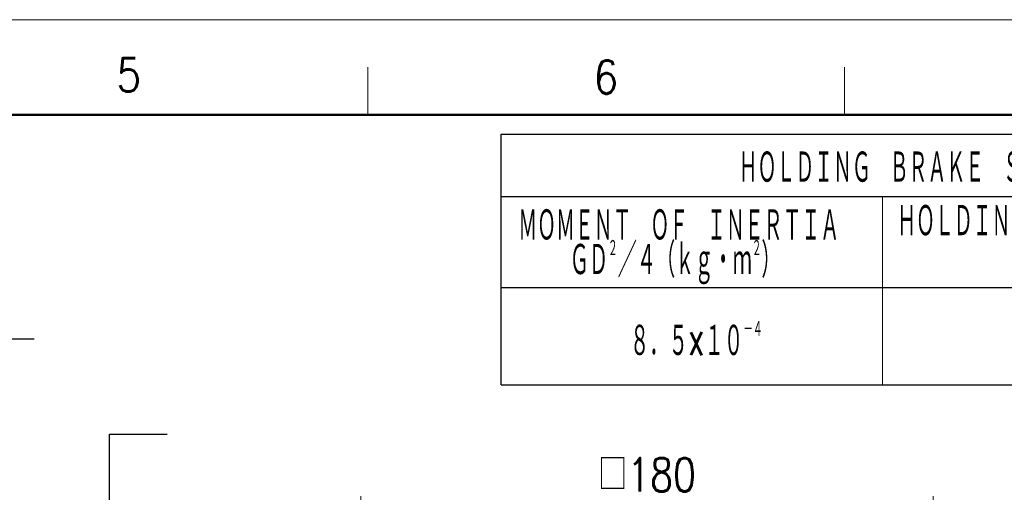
# Model space of a CAD drawing. Header units: millimetres. Extents: x 0 to 1300, y 0 to 891.
# Tile 140 of 141: x 670 to 980, y 742 to 891. Entities that reach past the tile are written whole.
import ezdxf

# ---------------------------------------------------------------- set-up
doc = ezdxf.new("R2010")
doc.units = ezdxf.units.MM
doc.header["$LTSCALE"] = 0.547069
doc.layers.add('NoLayerName_001', color=7, linetype='Continuous')
doc.styles.get("Standard").update_dxf_attribs({"font": 'txt', "bigfont": 'extfont2'})
doc.dimstyles.get("Standard").update_dxf_attribs({"dimtxt": 2.5, "dimasz": 2.5, "dimexe": 1, "dimexo": 1, "dimtad": 1, "dimdec": 3, "dimzin": 0, "dimdsep": 46, "dimtxsty": 'Standard', "dimcen": 2.5, "dimadec": 3, "dimazin": 0, "dimtfac": 0.75, "dimtdec": 3, "dimtmove": 0, "dimatfit": 3, "dimfxl": 1, "dimarcsym": 0})

# ---------------------------------------------------------------- blocks, each defined once
blk = doc.blocks.new('_OPEN30')
at = {"color": 0, "linetype": 'ByBlock', "lineweight": -2}
for p, q in [((-1, 0.267949), (0, 0)), ((0, 0), (-1, -0.267949)), ((0, 0), (-1, 0))]:
    blk.add_line(p, q, dxfattribs=at)
blk = doc.blocks.new('*D121')
at = {"layer": 'Defpoints', "color": 0}
for p in [(957.84, 737.99), (777.84, 677.99), (957.84, 677.99)]:
    blk.add_point(p, dxfattribs=at)
at = {"layer": 'NoLayerName_001', "color": 0, "linetype": 'Continuous', "lineweight": 13}
for p, q in [((777.84, 680.99), (777.84, 740.99)), ((957.84, 680.99), (957.84, 740.99)), ((783.84, 737.99), (951.84, 737.99))]:
    blk.add_line(p, q, dxfattribs=at)
at = {"layer": 'NoLayerName_001', "color": 0, "lineweight": 13, "xscale": 6, "yscale": 6, "zscale": 6, "rotation": 180}
blk.add_blockref('_OPEN30', (777.84, 737.99), dxfattribs=at)
at = {"layer": 'NoLayerName_001', "color": 0, "lineweight": 13, "xscale": 6, "yscale": 6, "zscale": 6}
blk.add_blockref('_OPEN30', (957.84, 737.99), dxfattribs=at)
at = {"layer": 'NoLayerName_001', "color": 0, "lineweight": 13, "insert": (867.84, 747.74), "char_height": 10.5, "attachment_point": 5}
blk.add_mtext('\\W0.8000;□180', dxfattribs=at)

msp = doc.modelspace()

# ---------------------------------------------------------------- linework, layer by layer
at = {"layer": 'NoLayerName_001', "color": 7, "linetype": 'Continuous', "lineweight": 13}
msp.add_line((0, 891), (1260, 891), dxfattribs=at)
at = {"layer": 'NoLayerName_001', "color": 2, "linetype": 'Continuous', "lineweight": 13}
for p, q in [((780, 861), (780, 876)), ((930, 876), (930, 861)), ((941.9332, 835.2496), (941.9332, 775.9984))]:
    msp.add_line(p, q, dxfattribs=at)
at = {"layer": 'NoLayerName_001', "color": 7, "linetype": 'Continuous', "lineweight": 50}
msp.add_line((75, 861), (1230, 861), dxfattribs=at)
at = {"layer": 'NoLayerName_001', "color": 7, "linetype": 'Continuous', "lineweight": 25}
for p, q in [((821.9327, 775.9984), (821.9327, 855)), ((821.9327, 855), (1152.9327, 855)), ((1152.2162, 835.2496), (821.9327, 835.2496)), ((821.9327, 806.7213), (1152.9327, 806.7213)), ((821.9327, 775.9984), (1152.9327, 775.9984))]:
    msp.add_line(p, q, dxfattribs=at)

# ---------------------------------------------------------------- texts
at = {"layer": 'NoLayerName_001', "color": 2, "lineweight": 13, "char_height": 10.5, "attachment_point": 7}
for s, insert in [('\\A1;\\W0.8600;5', (700.9682, 868.3522)), ('\\A1;\\W0.8600;6', (851.044, 867.694))]:
    msp.add_mtext(s, dxfattribs=dict(at, insert=insert))
at = {"layer": 'NoLayerName_001', "color": 7, "lineweight": 13, "char_height": 10.8, "attachment_point": 7}
for s, insert in [('\\A1;\\W0.5000;ＨＯＬＤＩＮＧ\u3000ＢＲＡＫＥ\u3000ＳＰＥＣＩＦＩＣＡＴＩＯＮＳ', (896.7127, 838.9478)), ('\\A1;\\W0.5000;ＭＯＭＥＮＴ\u3000ＯＦ\u3000ＩＮＥＲＴＩＡ', (827.3496, 820.7554)), ('\\A1;\\W0.5000;ＨＯＬＤＩＮＧ\u3000ＴＯＲＱＵＥ', (946.5727, 820.7554)), ('\\A1;\\W0.5077;ＧＤ{\\A1;\\H0.50x;\\S２^ ;}／４（ｋｇ・ｍ{\\A1;\\H0.50x;\\S２^ ;}）', (843.5496, 807.6645)), ('\\A1;\\W0.5122;８．５×１０{\\A1;\\H0.50x;\\S－４^ ;}', (862.4927, 784.3999))]:
    msp.add_mtext(s, dxfattribs=dict(at, insert=insert))

# ---------------------------------------------------------------- dimensions: what is measured, and where the dimension line sits
at = {"layer": 'NoLayerName_001', "color": 3, "linetype": 'Continuous', "lineweight": 13}
dim = msp.add_linear_dim(base=(957.8399, 737.9913), p1=(777.8399, 677.9913), p2=(957.8399, 677.9913), text='\\W0.8000;<>', dimstyle='Standard', override={"dimtxt": 10.5, "dimasz": 6, "dimexe": 3, "dimexo": 3, "dimgap": 3, "dimdec": 0, "dimzin": 8, "dimpost": '□<>', "dimblk": 'OPEN30', "dimclrd": 0, "dimclre": 0, "dimclrt": 0, "dimtp": 0, "dimtm": 0, "dimlwd": 13, "dimlwe": 13}, dxfattribs=at)
dim.commit()
dim.dimension.update_dxf_attribs({"geometry": '*D121', "text_midpoint": (867.8399, 737.9913), "dimtype": 160})

# ---------------------------------------------------------------- leaders
for points in [[(555, 790.4913), (675, 790.4913)], [(698.7298, 675.1413), (698.7298, 760.4913), (716.8529, 760.4913)]]:
    msp.add_leader(points, dimstyle='Standard', override={"dimasz": 6, "dimldrblk": 'OPEN30'}, dxfattribs=at)

doc.saveas('drawing.dxf')
